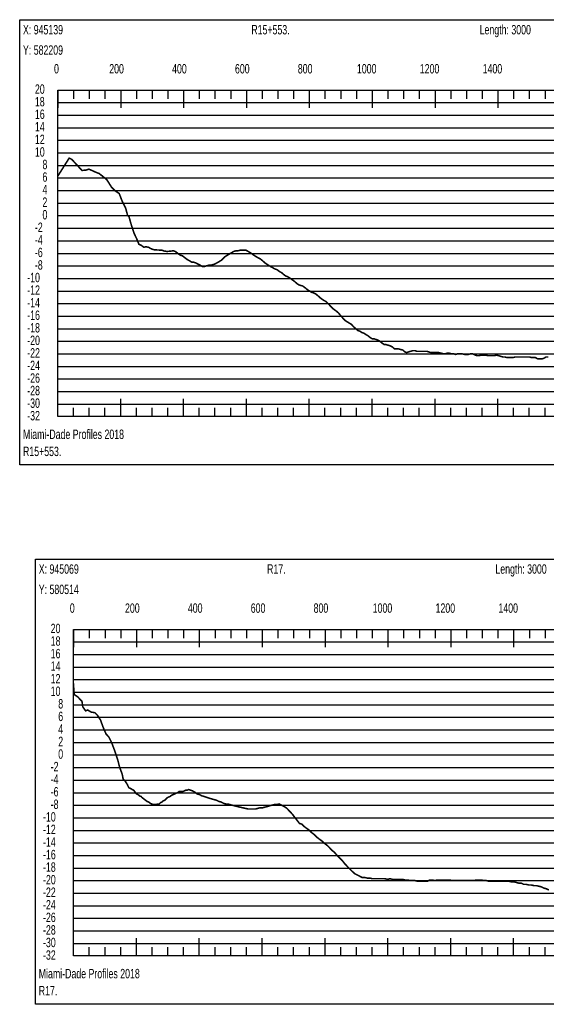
# Model space of a CAD drawing. Header units: inches. Extents: x 471865 to 538526, y 1054316 to 1102451.
# Tile 12 of 114: x 472099 to 473774, y 1072774 to 1075910. Entities that reach past the tile are written whole.
import ezdxf

# ---------------------------------------------------------------- set-up
doc = ezdxf.new("R2010")
doc.units = ezdxf.units.IN
doc.header["$MEASUREMENT"] = 0
for name, color, linetype in [('LABELS', 7, 'Continuous'), ('X_Gr1', 7, 'Continuous'), ('XSECTION', 7, 'Continuous')]:
    doc.layers.add(name, color=color, linetype=linetype)
doc.styles.get("Standard").update_dxf_attribs({"font": 'arial.ttf'})

msp = doc.modelspace()

# ---------------------------------------------------------------- linework, layer by layer
at = {"layer": 'X_Gr1', "color": 6, "linetype": 'Continuous', "lineweight": 18, "true_color": 0xff00ff, "transparency": 33554687, "const_width": 5}
for points in [[(472220.1, 1075411.9), (472220.1, 1075411.9), (472256.3, 1075469.2), (472264.5, 1075465.1), (472272.5, 1075456.5), (472296.9, 1075429.9), (472309.7, 1075430.9), (472318.8, 1075434.1), (472330, 1075429.1), (472341, 1075424.1), (472351.6, 1075420.1), (472361.6, 1075412.2), (472376.2, 1075400.2), (472391.3, 1075376.1), (472402.9, 1075364.7), (472415.4, 1075356.4), (472424.7, 1075332.5), (472436.2, 1075309.1), (472441.7, 1075288.1), (472446.6, 1075282.7), (472452.7, 1075260.7), (472462.5, 1075230.4), (472471.8, 1075210.6), (472478, 1075195.1), (472486.9, 1075190.5), (472493.9, 1075185.2), (472500.2, 1075186.9), (472508.4, 1075185.4), (472516, 1075181), (472524.6, 1075177.6), (472532.2, 1075176.8), (472537.8, 1075176.6), (472543.7, 1075176.3), (472551.5, 1075176.1), (472557.2, 1075173.6), (472565.6, 1075172.1), (472569.4, 1075172), (472575.2, 1075172.6), (472581.1, 1075173.2), (472586.9, 1075173.8), (472587.8, 1075173.9), (472593.6, 1075171.9), (472599.3, 1075167.9), (472604.5, 1075163.9), (472610, 1075159.9), (472616.8, 1075157.9), (472624.3, 1075151.9), (472632.3, 1075145.9), (472639.8, 1075141.9), (472645.7, 1075137.9), (472651.4, 1075137.9), (472658, 1075135.9), (472665.7, 1075131.9), (472673.4, 1075127.9), (472679.9, 1075123.9), (472686.2, 1075123.9), (472692.7, 1075125.9), (472699.6, 1075127.9), (472706.3, 1075127.9), (472712.9, 1075129.9), (472719.9, 1075131.9), (472727, 1075135.9), (472734, 1075139.9), (472740.3, 1075143.9), (472746.4, 1075149.9), (472753, 1075155.9), (472759.5, 1075159.9), (472766.2, 1075163.9), (472772.9, 1075167.9), (472779.6, 1075171.9), (472786.7, 1075173.9), (472793.4, 1075173.9), (472799.8, 1075175.9), (472806, 1075175.9), (472812.2, 1075175.9), (472818.9, 1075175.9), (472825.8, 1075171.9), (472832.5, 1075167.9), (472838.5, 1075163.9), (472843.9, 1075159.9), (472850, 1075155.9), (472857, 1075151.9), (472864.6, 1075147.9), (472872, 1075141.9), (472878.4, 1075135.9), (472884.2, 1075131.9), (472890.1, 1075127.9), (472897.1, 1075123.9), (472904.4, 1075119.9), (472910.9, 1075115.9), (472917.7, 1075113.9), (472925.3, 1075107.9), (472932.8, 1075103.9), (472939.4, 1075097.9), (472944.7, 1075093.9), (472950.3, 1075091.9), (472957.5, 1075087.9), (472965.8, 1075081.9), (472973.8, 1075075.9), (472980.5, 1075069.9), (472986.2, 1075065.9), (472992.1, 1075063.9), (472999.2, 1075061.9), (473007.3, 1075055.9), (473014.5, 1075049.9), (473020.9, 1075045.9), (473027.2, 1075041.9), (473034.1, 1075039.9), (473041.6, 1075035.9), (473048.6, 1075029.9), (473055.1, 1075023.9), (473060.8, 1075019.9), (473066.8, 1075015.9), (473074.1, 1075011.9), (473082, 1075003.9), (473089.3, 1074995.9), (473095.3, 1074989.9), (473100.6, 1074985.9), (473106.2, 1074981.9), (473113.1, 1074975.9), (473121.2, 1074965.9), (473128.5, 1074957.9), (473134.6, 1074951.9), (473140.6, 1074947.9), (473147, 1074943.9), (473153.9, 1074939.9), (473161.1, 1074931.9), (473168.2, 1074925.9), (473174.8, 1074919.9), (473181, 1074917.9), (473187.3, 1074913.9), (473193.3, 1074911.9), (473199.2, 1074907.9), (473206.2, 1074903.9), (473213.5, 1074897.9), (473220.1, 1074893.9), (473225.6, 1074893.9), (473231.1, 1074891.9), (473237.7, 1074889.9), (473244.8, 1074885.9), (473251.8, 1074879.9), (473257.7, 1074875.9), (473262.9, 1074875.9), (473268.9, 1074873.9), (473276.3, 1074871.9), (473284.3, 1074867.9), (473291, 1074861.9), (473296.6, 1074861.9), (473302.6, 1074861.9), (473309.9, 1074859.9), (473317.7, 1074857.9), (473324.4, 1074851.9), (473330, 1074849.9), (473335.9, 1074851.9), (473342.5, 1074853.9), (473349.4, 1074855.9), (473356, 1074855.9), (473362.4, 1074853.9), (473368.7, 1074853.9), (473375, 1074853.9), (473381.5, 1074853.9), (473387.7, 1074853.9), (473393.9, 1074853.9), (473400.6, 1074851.9), (473407.3, 1074849.9), (473414, 1074849.9), (473419.6, 1074849.9), (473425.1, 1074849.9), (473432, 1074849.9), (473439.8, 1074847.9), (473447.1, 1074845.9), (473452.6, 1074845.9), (473458.2, 1074847.9), (473465.4, 1074847.9), (473473.2, 1074845.9), (473480.4, 1074845.9), (473486.2, 1074843.9), (473491.8, 1074845.9), (473498.7, 1074845.9), (473506.6, 1074845.9), (473514.6, 1074843.9), (473520.8, 1074843.9), (473526.2, 1074843.9), (473532.6, 1074845.9), (473540, 1074845.9), (473547.7, 1074841.9), (473554.5, 1074839.9), (473560.7, 1074839.9), (473567, 1074841.9), (473574, 1074841.9), (473581.5, 1074841.9), (473588.8, 1074839.9), (473595.5, 1074839.9), (473602.2, 1074839.9), (473608.9, 1074839.9), (473615.7, 1074841.9), (473622.4, 1074839.9), (473629, 1074837.9), (473635.8, 1074835.9), (473642.6, 1074835.9), (473649.3, 1074833.9), (473655.6, 1074833.9), (473661.9, 1074833.9), (473668.1, 1074833.9), (473674.7, 1074835.9), (473681.7, 1074835.9), (473688.6, 1074835.9), (473694.9, 1074835.9), (473700.6, 1074835.9), (473706.6, 1074835.9), (473713.6, 1074835.9), (473720.7, 1074835.9), (473727, 1074833.9), (473732.9, 1074833.9), (473739.4, 1074833.9), (473746.8, 1074829.9), (473753.9, 1074829.9), (473760.5, 1074829.9), (473766.8, 1074831.9), (473773.3, 1074835.9), (473780.7, 1074835.9)], [(472270.3, 1073797), (472270.3, 1073797), (472270.4, 1073787), (472272.4, 1073761), (472283.9, 1073753.3), (472290.2, 1073746.2), (472297.1, 1073739.1), (472299.5, 1073721.8), (472308.6, 1073708.9), (472315.2, 1073711.7), (472325.7, 1073705.2), (472337.9, 1073703), (472346.7, 1073694.2), (472356.1, 1073679.5), (472364.7, 1073655.6), (472373.8, 1073634.9), (472382.6, 1073625.4), (472391, 1073608.7), (472399.6, 1073586), (472411.1, 1073551.5), (472416.4, 1073530.3), (472424.9, 1073507.6), (472427.8, 1073492.4), (472434.7, 1073485), (472441.3, 1073474.2), (472446.2, 1073463.9), (472452.2, 1073461.4), (472455.6, 1073459.1), (472461.5, 1073456.1), (472465.7, 1073450.6), (472469.6, 1073445.3), (472476.5, 1073441.4), (472481.4, 1073437.3), (472484.9, 1073436.5), (472487.7, 1073433.2), (472493.8, 1073428.4), (472499.1, 1073424.4), (472504.3, 1073420.4), (472509.4, 1073418.4), (472514.5, 1073414.4), (472519.1, 1073412.4), (472523.5, 1073410.4), (472528.1, 1073410.4), (472533, 1073410.4), (472538, 1073412.4), (472542.5, 1073412.4), (472546.6, 1073416.4), (472551, 1073418.4), (472555.7, 1073422.4), (472560.4, 1073424.4), (472564.5, 1073428.4), (472568.4, 1073432.4), (472572.6, 1073434.4), (472577.4, 1073436.4), (472582.6, 1073440.4), (472587.5, 1073442.4), (472596.2, 1073446.4), (472601.1, 1073448.4), (472606.8, 1073452.4), (472612.9, 1073452.4), (472618.5, 1073452.4), (472623.3, 1073454.4), (472627.6, 1073456.4), (472631.9, 1073456.4), (472636.5, 1073458.4), (472641.8, 1073456.4), (472648.2, 1073454.4), (472655.3, 1073450.4), (472663.1, 1073444.4), (472670.8, 1073442.4), (472678.3, 1073438.4), (472685.3, 1073436.4), (472691.5, 1073434.4), (472697.4, 1073432.4), (472703.4, 1073430.4), (472709.9, 1073428.4), (472717.1, 1073426.4), (472724.7, 1073424.4), (472732.5, 1073420.4), (472740.2, 1073418.4), (472747.6, 1073414.4), (472754.6, 1073412.4), (472761.3, 1073412.4), (472768.1, 1073410.4), (472775.2, 1073408.4), (472782.8, 1073406.4), (472790.7, 1073404.4), (472799.1, 1073402.4), (472807.9, 1073400.4), (472816.7, 1073398.4), (472825.5, 1073396.4), (472833.8, 1073396.4), (472841.6, 1073396.4), (472849, 1073396.4), (472856.3, 1073398.4), (472863.9, 1073400.4), (472871.9, 1073400.4), (472879.7, 1073402.4), (472887, 1073404.4), (472893.7, 1073406.4), (472900.6, 1073408.4), (472907.9, 1073410.4), (472915.9, 1073410.4), (472924.1, 1073412.4), (472932.2, 1073408.4), (472940.4, 1073404.4), (472948.9, 1073398.4), (472965.8, 1073380.4), (472973.6, 1073370.4), (472981.3, 1073360.4), (472988.9, 1073350.4), (472996.4, 1073348.4), (473004.2, 1073340.4), (473012.2, 1073334.4), (473020.5, 1073328.4), (473028.7, 1073320.4), (473036.6, 1073314.4), (473044.4, 1073306.4), (473052.2, 1073300.4), (473060.5, 1073294.4), (473069, 1073286.4), (473077.3, 1073280.4), (473085.2, 1073272.4), (473092.6, 1073264.4), (473100.3, 1073258.4), (473108.5, 1073248.4), (473116.8, 1073240.4), (473125, 1073232.4), (473132.6, 1073222.4), (473140.2, 1073214.4), (473147.9, 1073206.4), (473156.1, 1073198.4), (473164.6, 1073190.4), (473172.7, 1073186.4), (473180.4, 1073182.4), (473187.9, 1073178.4), (473195.9, 1073178.4), (473204.4, 1073176.4), (473212.8, 1073176.4), (473221.1, 1073174.4), (473229.2, 1073174.4), (473237, 1073174.4), (473244.8, 1073174.4), (473252.6, 1073174.4), (473260.7, 1073174.4), (473269.1, 1073172.4), (473277.3, 1073174.4), (473285.2, 1073172.4), (473292.6, 1073172.4), (473300, 1073172.4), (473307.9, 1073172.4), (473316.4, 1073172.4), (473325, 1073170.4), (473332.9, 1073170.4), (473340.6, 1073168.4), (473348.5, 1073168.4), (473356.5, 1073168.4), (473364.4, 1073166.4), (473372.1, 1073166.4), (473380, 1073166.4), (473387.9, 1073166.4), (473395.8, 1073166.4), (473403.6, 1073170.4), (473411.6, 1073170.4), (473419.6, 1073168.4), (473427.3, 1073170.4), (473434.6, 1073170.4), (473442.1, 1073170.4), (473450.1, 1073170.4), (473458.4, 1073170.4), (473466.7, 1073170.4), (473474.6, 1073168.4), (473481.9, 1073168.4), (473489.1, 1073168.4), (473496.7, 1073168.4), (473504.7, 1073168.4), (473512.7, 1073168.4), (473520.8, 1073168.4), (473528.6, 1073168.4), (473536.3, 1073168.4), (473543.9, 1073168.4), (473551.7, 1073170.4), (473559.7, 1073170.4), (473567.6, 1073170.4), (473575.7, 1073168.4), (473583.5, 1073168.4), (473591.1, 1073166.4), (473599, 1073166.4), (473607, 1073166.4), (473615.3, 1073166.4), (473623.3, 1073166.4), (473630.9, 1073166.4), (473638.8, 1073166.4), (473646.8, 1073166.4), (473655.3, 1073166.4), (473663.3, 1073164.4), (473671.1, 1073164.4), (473678.8, 1073162.4), (473686.5, 1073160.4), (473694.4, 1073160.4), (473702.5, 1073156.4), (473710.7, 1073156.4), (473718.7, 1073154.4), (473726.5, 1073154.4), (473734.5, 1073152.4), (473742.5, 1073152.4), (473750.7, 1073150.4), (473758.8, 1073148.4), (473766.4, 1073144.4), (473774.2, 1073142.4), (473782.2, 1073138.4)]]:
    msp.add_lwpolyline(points, dxfattribs=at)
at = {"layer": 'XSECTION', "color": 18, "linetype": 'Continuous', "true_color": 0x000000}
for points in [[(472098.9, 1075909.9), (475741.3, 1075909.9), (475741.3, 1074491.9), (472098.9, 1074491.9), (472098.9, 1075909.9)], [(472220.1, 1075685.9), (475620.1, 1075685.9), (475620.1, 1074645.9), (472220.1, 1074645.9), (472220.1, 1075685.9)], [(472220.1, 1075685.9), (472220.1, 1075629.5)], [(472220.1, 1075685.9), (472220.1, 1075629.5)], [(472220.1, 1075685.9), (472220.1, 1075657.9)], [(472220.1, 1075685.9), (472220.1, 1075657.9)], [(472270.1, 1075685.9), (472270.1, 1075657.9)], [(472320.1, 1075685.9), (472320.1, 1075657.9)], [(472370.1, 1075685.9), (472370.1, 1075657.9)], [(472420.1, 1075685.9), (472420.1, 1075629.5)], [(472420.1, 1075685.9), (472420.1, 1075657.9)], [(472470.1, 1075685.9), (472470.1, 1075657.9)], [(472520.1, 1075685.9), (472520.1, 1075657.9)], [(472570.1, 1075685.9), (472570.1, 1075657.9)], [(472620.1, 1075685.9), (472620.1, 1075629.5)], [(472620.1, 1075685.9), (472620.1, 1075657.9)], [(472670.1, 1075685.9), (472670.1, 1075657.9)], [(472720.1, 1075685.9), (472720.1, 1075657.9)], [(472770.1, 1075685.9), (472770.1, 1075657.9)], [(472820.1, 1075685.9), (472820.1, 1075629.5)], [(472820.1, 1075685.9), (472820.1, 1075657.9)], [(472870.1, 1075685.9), (472870.1, 1075657.9)], [(472920.1, 1075685.9), (472920.1, 1075657.9)], [(472970.1, 1075685.9), (472970.1, 1075657.9)], [(473020.1, 1075685.9), (473020.1, 1075629.5)], [(473020.1, 1075685.9), (473020.1, 1075657.9)], [(473070.1, 1075685.9), (473070.1, 1075657.9)], [(473120.1, 1075685.9), (473120.1, 1075657.9)], [(473170.1, 1075685.9), (473170.1, 1075657.9)], [(473220.1, 1075685.9), (473220.1, 1075629.5)], [(473220.1, 1075685.9), (473220.1, 1075657.9)], [(473270.1, 1075685.9), (473270.1, 1075657.9)], [(473320.1, 1075685.9), (473320.1, 1075657.9)], [(473370.1, 1075685.9), (473370.1, 1075657.9)], [(473420.1, 1075685.9), (473420.1, 1075629.5)], [(473420.1, 1075685.9), (473420.1, 1075657.9)], [(473470.1, 1075685.9), (473470.1, 1075657.9)], [(473520.1, 1075685.9), (473520.1, 1075657.9)], [(473570.1, 1075685.9), (473570.1, 1075657.9)], [(473620.1, 1075685.9), (473620.1, 1075629.5)], [(473620.1, 1075685.9), (473620.1, 1075657.9)], [(473670.1, 1075685.9), (473670.1, 1075657.9)], [(473720.1, 1075685.9), (473720.1, 1075657.9)], [(473770.1, 1075685.9), (473770.1, 1075657.9)], [(472220.1, 1075445.9), (472248.1, 1075445.9)], [(472220.1, 1075245.9), (472248.1, 1075245.9)], [(472220.1, 1075045.9), (472248.1, 1075045.9)], [(472220.1, 1074845.9), (472248.1, 1074845.9)], [(472220.1, 1074645.9), (472220.1, 1074702.3)], [(472220.1, 1074645.9), (472220.1, 1074702.3)], [(472420.1, 1074645.9), (472420.1, 1074702.3)], [(472620.1, 1074645.9), (472620.1, 1074702.3)], [(472820.1, 1074645.9), (472820.1, 1074702.3)], [(473020.1, 1074645.9), (473020.1, 1074702.3)], [(473220.1, 1074645.9), (473220.1, 1074702.3)], [(473420.1, 1074645.9), (473420.1, 1074702.3)], [(473620.1, 1074645.9), (473620.1, 1074702.3)], [(472220.1, 1074645.9), (472220.1, 1074673.9)], [(472220.1, 1074645.9), (472220.1, 1074673.9)], [(472270.1, 1074645.9), (472270.1, 1074673.9)], [(472320.1, 1074645.9), (472320.1, 1074673.9)], [(472370.1, 1074645.9), (472370.1, 1074673.9)], [(472420.1, 1074645.9), (472420.1, 1074673.9)], [(472470.1, 1074645.9), (472470.1, 1074673.9)], [(472520.1, 1074645.9), (472520.1, 1074673.9)], [(472570.1, 1074645.9), (472570.1, 1074673.9)], [(472620.1, 1074645.9), (472620.1, 1074673.9)], [(472670.1, 1074645.9), (472670.1, 1074673.9)], [(472720.1, 1074645.9), (472720.1, 1074673.9)], [(472770.1, 1074645.9), (472770.1, 1074673.9)], [(472820.1, 1074645.9), (472820.1, 1074673.9)], [(472870.1, 1074645.9), (472870.1, 1074673.9)], [(472920.1, 1074645.9), (472920.1, 1074673.9)], [(472970.1, 1074645.9), (472970.1, 1074673.9)], [(473020.1, 1074645.9), (473020.1, 1074673.9)], [(473070.1, 1074645.9), (473070.1, 1074673.9)], [(473120.1, 1074645.9), (473120.1, 1074673.9)], [(473170.1, 1074645.9), (473170.1, 1074673.9)], [(473220.1, 1074645.9), (473220.1, 1074673.9)], [(473270.1, 1074645.9), (473270.1, 1074673.9)], [(473320.1, 1074645.9), (473320.1, 1074673.9)], [(473370.1, 1074645.9), (473370.1, 1074673.9)], [(473420.1, 1074645.9), (473420.1, 1074673.9)], [(473470.1, 1074645.9), (473470.1, 1074673.9)], [(473520.1, 1074645.9), (473520.1, 1074673.9)], [(473570.1, 1074645.9), (473570.1, 1074673.9)], [(473620.1, 1074645.9), (473620.1, 1074673.9)], [(473670.1, 1074645.9), (473670.1, 1074673.9)], [(473720.1, 1074645.9), (473720.1, 1074673.9)], [(473770.1, 1074645.9), (473770.1, 1074673.9)], [(472149.1, 1074192.4), (475791.5, 1074192.4), (475791.5, 1072774.4), (472149.1, 1072774.4), (472149.1, 1074192.4)], [(472270.3, 1073968.4), (475670.3, 1073968.4), (475670.3, 1072928.4), (472270.3, 1072928.4), (472270.3, 1073968.4)], [(472270.3, 1073968.4), (472270.3, 1073912)], [(472270.3, 1073968.4), (472270.3, 1073912)], [(472270.3, 1073968.4), (472270.3, 1073940.4)], [(472270.3, 1073968.4), (472270.3, 1073940.4)], [(472320.3, 1073968.4), (472320.3, 1073940.4)], [(472370.3, 1073968.4), (472370.3, 1073940.4)], [(472420.3, 1073968.4), (472420.3, 1073940.4)], [(472470.3, 1073968.4), (472470.3, 1073912)], [(472470.3, 1073968.4), (472470.3, 1073940.4)], [(472520.3, 1073968.4), (472520.3, 1073940.4)], [(472570.3, 1073968.4), (472570.3, 1073940.4)], [(472620.3, 1073968.4), (472620.3, 1073940.4)], [(472670.3, 1073968.4), (472670.3, 1073912)], [(472670.3, 1073968.4), (472670.3, 1073940.4)], [(472720.3, 1073968.4), (472720.3, 1073940.4)], [(472770.3, 1073968.4), (472770.3, 1073940.4)], [(472820.3, 1073968.4), (472820.3, 1073940.4)], [(472870.3, 1073968.4), (472870.3, 1073912)], [(472870.3, 1073968.4), (472870.3, 1073940.4)], [(472920.3, 1073968.4), (472920.3, 1073940.4)], [(472970.3, 1073968.4), (472970.3, 1073940.4)], [(473020.3, 1073968.4), (473020.3, 1073940.4)], [(473070.3, 1073968.4), (473070.3, 1073912)], [(473070.3, 1073968.4), (473070.3, 1073940.4)], [(473120.3, 1073968.4), (473120.3, 1073940.4)], [(473170.3, 1073968.4), (473170.3, 1073940.4)], [(473220.3, 1073968.4), (473220.3, 1073940.4)], [(473270.3, 1073968.4), (473270.3, 1073912)], [(473270.3, 1073968.4), (473270.3, 1073940.4)], [(473320.3, 1073968.4), (473320.3, 1073940.4)], [(473370.3, 1073968.4), (473370.3, 1073940.4)], [(473420.3, 1073968.4), (473420.3, 1073940.4)], [(473470.3, 1073968.4), (473470.3, 1073912)], [(473470.3, 1073968.4), (473470.3, 1073940.4)], [(473520.3, 1073968.4), (473520.3, 1073940.4)], [(473570.3, 1073968.4), (473570.3, 1073940.4)], [(473620.3, 1073968.4), (473620.3, 1073940.4)], [(473670.3, 1073968.4), (473670.3, 1073912)], [(473670.3, 1073968.4), (473670.3, 1073940.4)], [(473720.3, 1073968.4), (473720.3, 1073940.4)], [(473770.3, 1073968.4), (473770.3, 1073940.4)], [(472270.3, 1073728.4), (472298.3, 1073728.4)], [(472270.3, 1073528.4), (472298.3, 1073528.4)], [(472270.3, 1073328.4), (472298.3, 1073328.4)], [(472270.3, 1073128.4), (472298.3, 1073128.4)], [(472270.3, 1072928.4), (472270.3, 1072984.8)], [(472270.3, 1072928.4), (472270.3, 1072984.8)], [(472470.3, 1072928.4), (472470.3, 1072984.8)], [(472670.3, 1072928.4), (472670.3, 1072984.8)], [(472870.3, 1072928.4), (472870.3, 1072984.8)], [(473070.3, 1072928.4), (473070.3, 1072984.8)], [(473270.3, 1072928.4), (473270.3, 1072984.8)], [(473470.3, 1072928.4), (473470.3, 1072984.8)], [(473670.3, 1072928.4), (473670.3, 1072984.8)], [(472270.3, 1072928.4), (472270.3, 1072956.4)], [(472270.3, 1072928.4), (472270.3, 1072956.4)], [(472320.3, 1072928.4), (472320.3, 1072956.4)], [(472370.3, 1072928.4), (472370.3, 1072956.4)], [(472420.3, 1072928.4), (472420.3, 1072956.4)], [(472470.3, 1072928.4), (472470.3, 1072956.4)], [(472520.3, 1072928.4), (472520.3, 1072956.4)], [(472570.3, 1072928.4), (472570.3, 1072956.4)], [(472620.3, 1072928.4), (472620.3, 1072956.4)], [(472670.3, 1072928.4), (472670.3, 1072956.4)], [(472720.3, 1072928.4), (472720.3, 1072956.4)], [(472770.3, 1072928.4), (472770.3, 1072956.4)], [(472820.3, 1072928.4), (472820.3, 1072956.4)], [(472870.3, 1072928.4), (472870.3, 1072956.4)], [(472920.3, 1072928.4), (472920.3, 1072956.4)], [(472970.3, 1072928.4), (472970.3, 1072956.4)], [(473020.3, 1072928.4), (473020.3, 1072956.4)], [(473070.3, 1072928.4), (473070.3, 1072956.4)], [(473120.3, 1072928.4), (473120.3, 1072956.4)], [(473170.3, 1072928.4), (473170.3, 1072956.4)], [(473220.3, 1072928.4), (473220.3, 1072956.4)], [(473270.3, 1072928.4), (473270.3, 1072956.4)], [(473320.3, 1072928.4), (473320.3, 1072956.4)], [(473370.3, 1072928.4), (473370.3, 1072956.4)], [(473420.3, 1072928.4), (473420.3, 1072956.4)], [(473470.3, 1072928.4), (473470.3, 1072956.4)], [(473520.3, 1072928.4), (473520.3, 1072956.4)], [(473570.3, 1072928.4), (473570.3, 1072956.4)], [(473620.3, 1072928.4), (473620.3, 1072956.4)], [(473670.3, 1072928.4), (473670.3, 1072956.4)], [(473720.3, 1072928.4), (473720.3, 1072956.4)], [(473770.3, 1072928.4), (473770.3, 1072956.4)]]:
    msp.add_lwpolyline(points, dxfattribs=at)
at = {"layer": 'XSECTION', "color": 18, "true_color": 0x000000}
for points in [[(472220.1, 1075645.9), (475620.1, 1075645.9)], [(472220.1, 1075605.9), (475620.1, 1075605.9)], [(472220.1, 1075565.9), (475620.1, 1075565.9)], [(472220.1, 1075525.9), (475620.1, 1075525.9)], [(472220.1, 1075485.9), (475620.1, 1075485.9)], [(472220.1, 1075445.9), (475620.1, 1075445.9)], [(472220.1, 1075405.9), (475620.1, 1075405.9)], [(472220.1, 1075365.9), (475620.1, 1075365.9)], [(472220.1, 1075325.9), (475620.1, 1075325.9)], [(472220.1, 1075285.9), (475620.1, 1075285.9)], [(472220.1, 1075245.9), (475620.1, 1075245.9)], [(472220.1, 1075205.9), (475620.1, 1075205.9)], [(472220.1, 1075165.9), (475620.1, 1075165.9)], [(472220.1, 1075125.9), (475620.1, 1075125.9)], [(472220.1, 1075085.9), (475620.1, 1075085.9)], [(472220.1, 1075045.9), (475620.1, 1075045.9)], [(472220.1, 1075005.9), (475620.1, 1075005.9)], [(472220.1, 1074965.9), (475620.1, 1074965.9)], [(472220.1, 1074925.9), (475620.1, 1074925.9)], [(472220.1, 1074885.9), (475620.1, 1074885.9)], [(472220.1, 1074845.9), (475620.1, 1074845.9)], [(472220.1, 1074805.9), (475620.1, 1074805.9)], [(472220.1, 1074765.9), (475620.1, 1074765.9)], [(472220.1, 1074725.9), (475620.1, 1074725.9)], [(472220.1, 1074685.9), (475620.1, 1074685.9)], [(472270.3, 1073928.4), (475670.3, 1073928.4)], [(472270.3, 1073888.4), (475670.3, 1073888.4)], [(472270.3, 1073848.4), (475670.3, 1073848.4)], [(472270.3, 1073808.4), (475670.3, 1073808.4)], [(472270.3, 1073768.4), (475670.3, 1073768.4)], [(472270.3, 1073728.4), (475670.3, 1073728.4)], [(472270.3, 1073688.4), (475670.3, 1073688.4)], [(472270.3, 1073648.4), (475670.3, 1073648.4)], [(472270.3, 1073608.4), (475670.3, 1073608.4)], [(472270.3, 1073568.4), (475670.3, 1073568.4)], [(472270.3, 1073528.4), (475670.3, 1073528.4)], [(472270.3, 1073488.4), (475670.3, 1073488.4)], [(472270.3, 1073448.4), (475670.3, 1073448.4)], [(472270.3, 1073408.4), (475670.3, 1073408.4)], [(472270.3, 1073368.4), (475670.3, 1073368.4)], [(472270.3, 1073328.4), (475670.3, 1073328.4)], [(472270.3, 1073288.4), (475670.3, 1073288.4)], [(472270.3, 1073248.4), (475670.3, 1073248.4)], [(472270.3, 1073208.4), (475670.3, 1073208.4)], [(472270.3, 1073168.4), (475670.3, 1073168.4)], [(472270.3, 1073128.4), (475670.3, 1073128.4)], [(472270.3, 1073088.4), (475670.3, 1073088.4)], [(472270.3, 1073048.4), (475670.3, 1073048.4)], [(472270.3, 1073008.4), (475670.3, 1073008.4)], [(472270.3, 1072968.4), (475670.3, 1072968.4)]]:
    msp.add_lwpolyline(points, dxfattribs=at)

# ---------------------------------------------------------------- texts
at = {"layer": 'LABELS', "color": 18, "true_color": 0x000000, "width": 0.666667}
for s, p in [('X: 945139', (472109.3, 1075863.1)), ('R15+553.', (472835.7, 1075863.1)), ('Length: 3000', (473562.1, 1075863.1)), ('Y: 582209', (472109.3, 1075798.3)), ('0', (472208.1, 1075738.7)), ('0', (472208.1, 1075738.7)), ('200', (472383.7, 1075738.7)), ('400', (472583.7, 1075738.7)), ('600', (472783.7, 1075738.7)), ('800', (472983.7, 1075738.7)), ('1000', (473171.7, 1075738.7)), ('1200', (473371.7, 1075738.7)), ('1400', (473571.7, 1075738.7)), ('20', (472147.3, 1075673.9)), ('18', (472147.3, 1075633.9)), ('16', (472147.3, 1075593.9)), ('14', (472147.3, 1075553.9)), ('12', (472147.3, 1075513.9)), ('10', (472147.3, 1075473.9)), ('8', (472171.3, 1075433.9)), ('6', (472171.3, 1075393.9)), ('4', (472171.3, 1075353.9)), ('2', (472171.3, 1075313.9)), ('0', (472171.3, 1075273.9)), ('-2', (472147.3, 1075233.9)), ('-4', (472147.3, 1075193.9)), ('-6', (472147.3, 1075153.9)), ('-8', (472147.3, 1075113.9)), ('-10', (472122.9, 1075073.9)), ('-12', (472122.9, 1075033.9)), ('-14', (472122.9, 1074993.9)), ('-16', (472122.9, 1074953.9)), ('-18', (472122.9, 1074913.9)), ('-20', (472122.9, 1074873.9)), ('-22', (472122.9, 1074833.9)), ('-24', (472122.9, 1074793.9)), ('-26', (472122.9, 1074753.9)), ('-28', (472122.9, 1074713.9)), ('-30', (472122.9, 1074673.9)), ('-32', (472122.9, 1074633.9)), ('Miami-Dade Profiles 2018', (472109.3, 1074574.7)), ('R15+553.', (472109.3, 1074520.3)), ('X: 945069', (472159.5, 1074145.6)), ('R17.', (472885.9, 1074145.6)), ('Length: 3000', (473612.3, 1074145.6)), ('Y: 580514', (472159.5, 1074080.8)), ('0', (472258.3, 1074021.2)), ('0', (472258.3, 1074021.2)), ('200', (472433.9, 1074021.2)), ('400', (472633.9, 1074021.2)), ('600', (472833.9, 1074021.2)), ('800', (473033.9, 1074021.2)), ('1000', (473221.9, 1074021.2)), ('1200', (473421.9, 1074021.2)), ('1400', (473621.9, 1074021.2)), ('20', (472197.5, 1073956.4)), ('18', (472197.5, 1073916.4)), ('16', (472197.5, 1073876.4)), ('14', (472197.5, 1073836.4)), ('12', (472197.5, 1073796.4)), ('10', (472197.5, 1073756.4)), ('8', (472221.5, 1073716.4)), ('6', (472221.5, 1073676.4)), ('4', (472221.5, 1073636.4)), ('2', (472221.5, 1073596.4)), ('0', (472221.5, 1073556.4)), ('-2', (472197.5, 1073516.4)), ('-4', (472197.5, 1073476.4)), ('-6', (472197.5, 1073436.4)), ('-8', (472197.5, 1073396.4)), ('-10', (472173.1, 1073356.4)), ('-12', (472173.1, 1073316.4)), ('-14', (472173.1, 1073276.4)), ('-16', (472173.1, 1073236.4)), ('-18', (472173.1, 1073196.4)), ('-20', (472173.1, 1073156.4)), ('-22', (472173.1, 1073116.4)), ('-24', (472173.1, 1073076.4)), ('-26', (472173.1, 1073036.4)), ('-28', (472173.1, 1072996.4)), ('-30', (472173.1, 1072956.4)), ('-32', (472173.1, 1072916.4)), ('Miami-Dade Profiles 2018', (472159.5, 1072857.2)), ('R17.', (472159.5, 1072802.8))]:
    msp.add_text(s, height=30, dxfattribs=at).set_placement(p)

doc.saveas('drawing.dxf')
